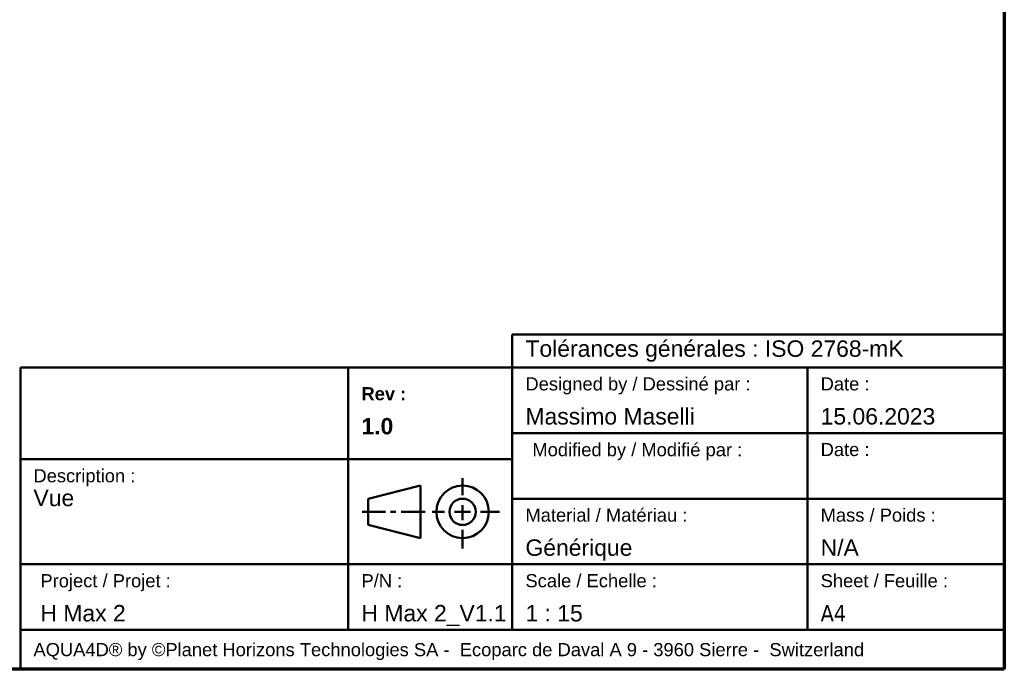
# Model space of a CAD drawing. Header units: millimetres. Extents: x 90 to 4401, y 90 to 14724.
# Tile 28 of 44: x 2114 to 4365, y 90 to 1575. Entities that reach past the tile are written whole.
import ezdxf

# ---------------------------------------------------------------- set-up
doc = ezdxf.new("R2010")
doc.units = ezdxf.units.MM
doc.header["$LTSCALE"] = 15
doc.layers.add('Cadre (ISO)', color=7, linetype='Continuous', lineweight=70)
doc.layers.add('Titre (ISO)', color=7, linetype='Continuous', lineweight=50)
doc.styles.add('Note Text (A4D)', font='arial.ttf')
doc.styles.add('Texte de note (ISO)', font='tahoma.ttf')

# ---------------------------------------------------------------- blocks, each defined once
blk = doc.blocks.new('Cadres AQUA4D Border')
at = {"layer": 'Cadre (ISO)'}
for p, q in [((291, 204), (291, 6)), ((291, 6), (6, 6))]:
    blk.add_line(p, q, dxfattribs=at)
blk = doc.blocks.new('Cartouches AQUA4D New Branding')
at = {"layer": 'Titre (ISO)'}
for p, q in [((241.94, 79.44), (241.94, 84.44)), ((241.94, 84.44), (316.94, 84.44)), ((316.94, 84.44), (316.94, 79.44)), ((241.94, 79.44), (166.94, 79.44)), ((166.94, 79.44), (166.94, 59.44)), ((216.94, 79.44), (216.94, 65.44)), ((241.94, 59.44), (241.94, 79.44)), ((316.94, 79.44), (241.94, 79.44)), ((241.94, 79.44), (241.94, 59.44)), ((286.94, 79.44), (286.94, 49.44)), ((316.94, 59.44), (316.94, 79.44)), ((241.94, 69.44), (316.94, 69.44)), ((166.94, 65.44), (241.94, 65.44)), ((216.94, 65.44), (216.94, 49.44)), ((234.36, 60), (234.36, 62.56)), ((227.94, 61.44), (219.94, 59.44)), ((227.94, 53.44), (227.94, 61.44)), ((166.94, 33.44), (166.94, 59.44)), ((166.94, 49.44), (166.94, 59.44)), ((219.94, 59.44), (219.94, 55.44)), ((241.94, 59.44), (241.94, 49.44)), ((241.94, 49.44), (241.94, 59.44)), ((241.94, 59.44), (316.94, 59.44)), ((316.94, 59.44), (316.94, 33.44)), ((219.07, 57.44), (222.6, 57.44)), ((223.36, 57.44), (224.2, 57.44)), ((225, 57.44), (228.64, 57.44)), ((229.71, 57.44), (231.62, 57.44)), ((233.13, 57.44), (235.54, 57.44)), ((234.36, 58.45), (234.36, 56.17)), ((237.09, 57.44), (240, 57.44)), ((219.94, 55.44), (227.94, 53.44)), ((234.36, 54.68), (234.36, 51.84)), ((316.94, 49.44), (166.94, 49.44)), ((166.94, 49.44), (216.94, 49.44)), ((166.94, 39.44), (166.94, 49.44)), ((216.94, 49.44), (216.94, 39.44)), ((216.94, 49.44), (241.94, 49.44)), ((216.94, 39.44), (216.94, 49.44)), ((221.94, 49.44), (241.94, 49.44)), ((241.94, 49.44), (241.94, 39.44)), ((286.94, 49.44), (286.94, 39.44)), ((216.94, 39.44), (166.94, 39.44)), ((166.94, 39.44), (245.32, 39.44)), ((166.94, 33.44), (166.94, 39.44)), ((316.94, 39.44), (216.94, 39.44)), ((316.94, 33.44), (166.94, 33.44)), ((241.94, 33.44), (166.94, 33.44))]:
    blk.add_line(p, q, dxfattribs=at)
for radius in [4, 2]:
    blk.add_circle((234.36, 57.44), radius, dxfattribs=at)
for s, insert, char_height, width, attachment_point, style in [('\\fArial|b0|i0;{\\H2.5000;Tolérances générales : ISO 2768-mK}', (243.94, 81.94), 2.5, 72.2833, 4, 'Note Text (A4D)'), ('\\fArial|b0|i0;{\\H2.0000;Modified by / Modifié par :}\\fTahoma|b0|i0;{\\H3.5000;\\P}', (245, 67.91), 2, 42.1477, 1, 'Texte de note (ISO)'), ('\\fArial|b0|i0;{\\H2.0000;AQUA4D® by ©Planet Horizons Technologies SA -  Ecoparc de Daval A 9 - 3960 Sierre -  Switzerland}', (168.94, 37.44), 2, 146.2098, 1, 'Texte de note (ISO)')]:
    blk.add_mtext(s, dxfattribs=dict(at, insert=insert, char_height=char_height, width=width, attachment_point=attachment_point, style=style))
at = {"layer": 'Titre (ISO)', "char_height": 3.5, "attachment_point": 1, "style": 'Texte de note (ISO)'}
for s, insert, width, line_spacing_factor in [('\\pxsm1.41;\\fArial|b0|i0;{\\H2.0000;Designed by / Dessiné par :}\\fTahoma|b0|i0;{\\H3.5000;\\P}\\fArial|b0|i0;{\\H2.5000;Massimo Maselli}', (243.94, 77.94), 42.4672, 1.096194), ('\\pxsm1.41;\\fArial|b1|i0;{\\H2.0000;Rev :}\\fArial|b1|i0;{\\H2.5000;\\P}\\fArial|b1|i0;{\\H2.5000;1.0}', (218.94, 76.44), 17.7774, 1.096194), ('\\pxsm0.94;\\fArial|b0|i0;{\\H2.0000;Description :}\\fArial|b0|i0;{\\H2.5000;\\P}\\fArial|b0|i0;{\\H2.5000;Vue }', (168.94, 63.94), 71.1937, 0.83168), ('\\pxsm1.41;\\fArial|b0|i0;{\\H2.0000;Material / Matériau :}\\fTahoma|b0|i0;{\\H3.5000;\\P}\\fArial|b0|i0;{\\H2.5000;Générique}', (243.94, 57.94), 40.698, 1.096194), ('\\pxsm1.41;\\fArial|b0|i0;{\\H2.0000;Mass / Poids :}\\fTahoma|b0|i0;{\\H3.5000;\\P}\\fArial|b0|i0;{\\H2.5000;N/A}', (288.94, 57.94), 40.698, 1.096194), ('\\pxsm1.41;\\fArial|b0|i0;{\\H2.0000;Project / Projet : }\\fTahoma|b0|i0;{\\H3.5000;\\P}\\fArial|b0|i0;{\\H2.5000;H Max 2 }', (170, 47.94), 53.6285, 1.096194), ('\\pxsm1.41;\\fArial|b0|i0;{\\H2.0000;P/N :}\\fTahoma|b0|i0;{\\H3.5000;\\P}\\fArial|b0|i0;{\\H2.5000;H Max 2_V1.1}', (218.94, 47.94), 22.3281, 1.096194), ('\\pxsm1.41;\\fArial|b0|i0;{\\H2.0000;Scale / Echelle :}\\fTahoma|b0|i0;{\\H3.5000;\\P}\\fArial|b0|i0;{\\H2.5000;1 : 15}', (243.94, 47.94), 40.698, 1.096194)]:
    blk.add_mtext(s, dxfattribs=dict(at, insert=insert, width=width, line_spacing_factor=line_spacing_factor))
for s, insert, line_spacing_factor in [('\\pxsm1.41;\\fArial|b0|i0;{\\H2.0000;Date :}\\fTahoma|b0|i0;{\\H3.5000;\\P}\\fArial|b0|i0;{\\H2.5000;15.06.2023}', (288.94, 77.94), 1.096194), ('\\pxsm1.41;\\fArial|b0|i0;{\\H2.0000;Sheet / Feuille :\\P}\\fTahoma|b0|i0;{\\H2.5000;A4}\\fTahoma|b0|i0;{\\H3.5000;\\P}\\fTahoma|b0|i0;{\\H3.5000;\\P}', (288.94, 47.94), 1.033802)]:
    blk.add_mtext(s, dxfattribs=dict(at, insert=insert, line_spacing_factor=line_spacing_factor))
at = {"layer": 'Titre (ISO)', "insert": (288.94, 67.94), "char_height": 2, "attachment_point": 1, "style": 'Texte de note (ISO)'}
blk.add_mtext('\\fArial|b0|i0;{\\H2.0000;Date :}\\fTahoma|b0|i0;{\\H3.5000;\\P}', dxfattribs=at)

msp = doc.modelspace()

# ---------------------------------------------------------------- block references
at = {"xscale": 15, "yscale": 15, "zscale": 15}
for name, p in [('Cadres AQUA4D Border', (0, 0)), ('Cartouches AQUA4D New Branding', (-389.1, -411.6))]:
    msp.add_blockref(name, p, dxfattribs=at)

doc.saveas('drawing.dxf')
